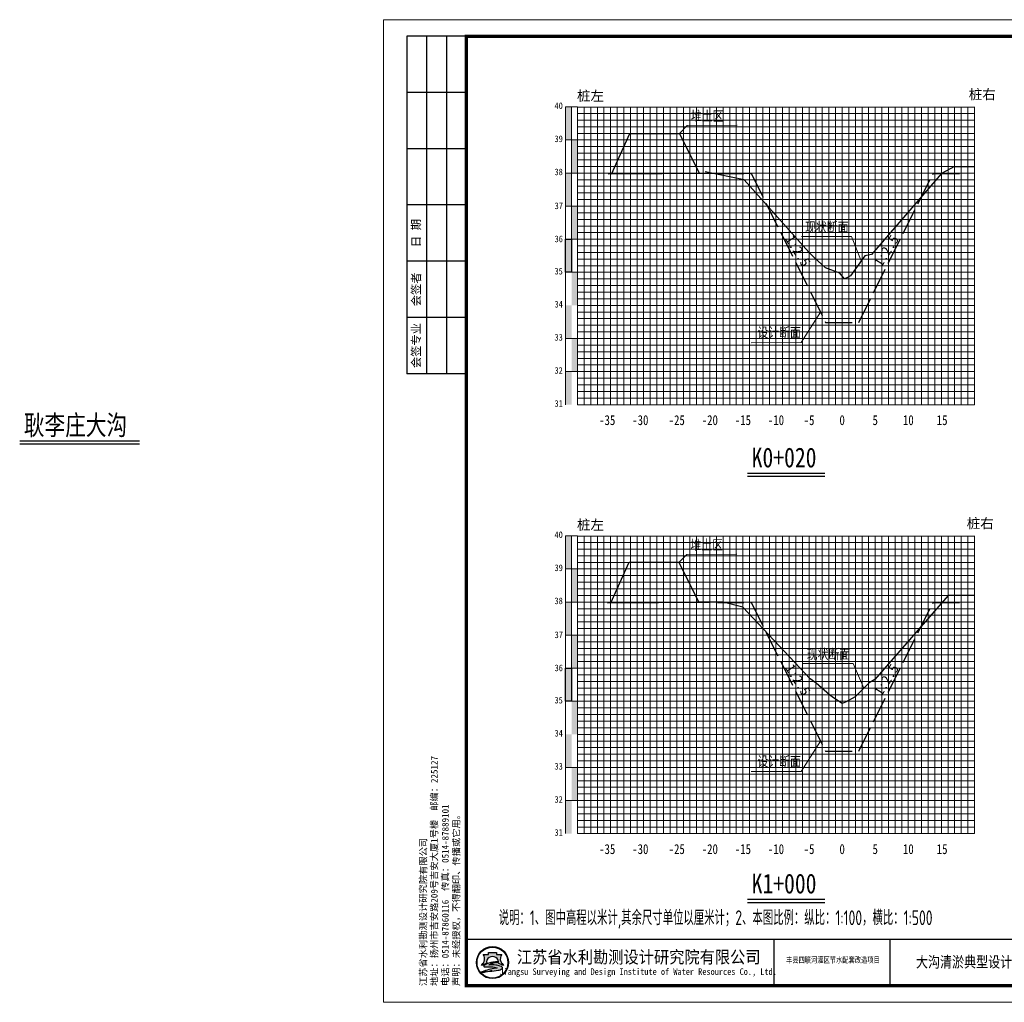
# Model space of a CAD drawing. Header units: millimetres. Extents: x -1851 to 142262423, y -629789 to 22327943.
# Tile 20 of 69: x 17564 to 17862, y 5753 to 6050. Entities that reach past the tile are written whole.
import ezdxf
from ezdxf.enums import TextEntityAlignment as Align

# ---------------------------------------------------------------- set-up
doc = ezdxf.new("R2010")
doc.units = ezdxf.units.MM
doc.linetypes.add('4415', pattern=[5, 4, -1])
for name, color, linetype, lineweight in [('2', 61, 'Continuous', 30), ('3', 8, 'Continuous', 5), ('dmx', 7, 'Continuous', 15), ('文字', 7, 'Continuous', 15)]:
    doc.layers.add(name, color=color, linetype=linetype, lineweight=lineweight)
for name, color, linetype in [('DIMTEX', 7, 'Continuous'), ('断面', 7, 'Continuous'), ('说明文字', 7, 'Continuous')]:
    doc.layers.add(name, color=color, linetype=linetype)
doc.styles.add('-仿宋_GB2312', font='FangSong_GB2312.ttf')
doc.styles.add('FSDB', font='tssdeng.shx', dxfattribs={"width": 0.7, "bigfont": 'hztxt.shx'})
doc.styles.add('LYJFS', font='times.ttf', dxfattribs={"width": 0.7})
doc.styles.add('STYLE2', font='txt', dxfattribs={"width": 0.8})
doc.styles.add('仿宋', font='FangSong_GB2312.ttf')
doc.styles.add('仿宋体', font='FangSong_GB2312.ttf', dxfattribs={"width": 0.8})
doc.styles.add('宋体', font='txt', dxfattribs={"height": 3.5})
doc.styles.add('等线体', font='simhei.ttf')

# ---------------------------------------------------------------- blocks, each defined once
blk = doc.blocks.new('tk')
h = blk.add_hatch(color=152)
h.dxf.hatch_style = 1
h.paths.add_polyline_path([(6876.364125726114, 854.2295714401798, 1), (6866.686434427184, 854.2295714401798, 1)])
h.paths.add_polyline_path([(6876.201261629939, 854.2295714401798, 1), (6866.84929852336, 854.2295714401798, 1)], flags=16)
h = blk.add_hatch(color=152)
h.dxf.hatch_style = 1
edge = h.paths.add_edge_path()
edge.add_arc((6873.407199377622, 851.8047045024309), 1.461698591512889, 43.31770961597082, 70.37003522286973)
edge.add_arc((6872.0275850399, 847.9366998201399), 5.568375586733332, 70.37003522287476, 84.52854590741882)
edge.add_arc((6871.440752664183, 841.8102204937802), 11.72289597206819, 84.5285459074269, 95.17746754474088)
edge.add_arc((6871.582339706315, 852.1014277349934), 1.831337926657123, 111.7965680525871, 130.9174013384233, ccw=False)
edge.add_arc((6873.47809212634, 847.3608850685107), 6.936886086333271, 98.84274785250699, 111.79656805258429, ccw=False)
edge.add_arc((6874.544451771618, 840.506451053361), 13.873772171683, 95.21036804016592, 98.84274785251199, ccw=False)
edge.add_ellipse((6871.525280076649, 854.5219636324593), major_axis=(-1.773815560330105, 0), ratio=0.8776980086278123, start_angle=172.6538623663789, end_angle=176.9129867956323)
edge.add_arc((6873.117644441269, 844.1909795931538), 10.24870363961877, 88.99992913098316, 98.52267106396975)
edge.add_arc((6872.724314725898, 846.8157053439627), 7.594670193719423, 98.5226710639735, 116.8491039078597)
edge.add_arc((6869.849912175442, 852.4939579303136), 1.230336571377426, 116.8491039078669, 139.2900683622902)
edge.add_arc((6869.065436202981, 853.1689503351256), 0.1954369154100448, 139.2900683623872, 263.050638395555)
edge.add_arc((6869.248585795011, 854.6715617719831), 1.70916902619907, 263.0506383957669, 272.136251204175)
edge.add_arc((6870.416233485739, 823.3689317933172), 29.61523112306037, 88.46268833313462, 92.13625120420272, ccw=False)
edge.add_arc((6871.07395213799, 847.876297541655), 5.099041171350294, 68.07113774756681, 88.46268833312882, ccw=False)
edge.add_arc((6875.183614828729, 831.3122526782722), 21.4080615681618, 95.91294384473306, 98.79521578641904)
edge.add_arc((6873.816328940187, 840.1492628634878), 12.46590188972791, 98.79521578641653, 117.8496747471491)
edge.add_arc((6932.315236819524, 613.7362839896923), 245.9934265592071, 104.7703900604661, 105.15790668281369, ccw=False)
edge.add_line((6869.600177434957, 851.6009245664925), (6868.796656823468, 851.2750728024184))
edge.add_arc((6890.157828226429, 754.105500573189), 99.48982566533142, 100.90627282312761, 102.39834375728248, ccw=False)
edge.add_line((6871.334059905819, 851.7983414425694), (6870.72346251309, 851.6097564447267))
edge.add_arc((6868.414090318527, 880.2016823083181), 28.68503833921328, 274.6177604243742, 279.6944367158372)
edge.add_arc((6872.474319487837, 856.4344682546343), 4.573507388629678, 279.694436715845, 287.6119267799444)
edge.add_arc((6873.358587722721, 853.648913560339), 1.650966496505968, 287.6119267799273, 311.5140981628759)
edge.add_arc((6874.270477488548, 852.6187205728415), 0.2751610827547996, 311.5140981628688, 403.3177096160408)
edge = h.paths.add_edge_path()
edge.add_arc((6875.946394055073, 855.3665725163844), 2.066422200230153, 138.9741968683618, 204.1180883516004, ccw=False)
edge.add_line((6874.387456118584, 856.7229696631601), (6872.690352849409, 856.7229696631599))
edge.add_line((6872.69035284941, 856.7229696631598), (6872.69035284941, 857.3096342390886))
edge.add_line((6872.69035284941, 857.3096342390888), (6870.360207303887, 857.3096342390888))
edge.add_line((6870.360207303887, 857.3096342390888), (6870.360207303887, 856.7229696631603))
edge.add_line((6870.360207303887, 856.7229696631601), (6868.663104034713, 856.7229696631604))
edge.add_arc((6867.104166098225, 855.3665725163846), 2.066422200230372, -24.118088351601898, 41.0258031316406, ccw=False)
edge.add_arc((6865.567634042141, 856.05447875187), 3.749914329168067, 314.34412131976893, 335.8819116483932, ccw=False)
edge.add_arc((6867.522236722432, 856.4070458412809), 3.106664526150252, 282.3877277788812, 290.1465811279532)
edge.add_arc((6864.457993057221, 864.7594382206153), 12.00340818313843, 290.1465811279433, 296.6495194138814)
edge.add_ellipse((6871.525280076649, 854.5219636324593), major_axis=(-1.773815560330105, 0), ratio=0.8776980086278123, start_angle=176.9129867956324, end_angle=378.37473811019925, ccw=False)
edge.add_ellipse((6871.525280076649, 854.5219636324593), major_axis=(-1.773815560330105, 0), ratio=0.8776980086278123, start_angle=172.653862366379, end_angle=176.9129867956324, ccw=False)
edge.add_ellipse((6871.525280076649, 854.5219636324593), major_axis=(-1.773815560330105, 0), ratio=0.8776980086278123, start_angle=161.6252618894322, end_angle=172.653862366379, ccw=False)
edge.add_arc((6878.592567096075, 864.759438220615), 12.00340818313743, 243.3504805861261, 249.853418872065)
edge.add_arc((6875.528323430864, 856.4070458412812), 3.106664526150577, 249.8534188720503, 257.61227222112)
edge.add_arc((6877.482926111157, 856.05447875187), 3.74991432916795, 204.1180883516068, 225.6558786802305, ccw=False)
at = {"lineweight": 0}
for p, q in [((6838.597780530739, 842.2295714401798), (6838.597780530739, 1139.229571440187)), ((6838.597780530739, 1139.229571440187), (7258.597780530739, 1139.229571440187)), ((7258.597780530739, 1139.229571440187), (7258.597780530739, 842.2295714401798)), ((7253.597780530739, 854.2295714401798), (7046.597780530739, 854.2295714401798)), ((7258.597780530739, 842.2295714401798), (6838.597780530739, 842.2295714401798))]:
    blk.add_line(p, q, dxfattribs=at)
for p, q in [((6863.597780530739, 1134.229571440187), (6845.597780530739, 1134.229571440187)), ((6845.597780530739, 1134.229571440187), (6845.597780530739, 1032.229571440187)), ((6851.597780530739, 1134.229571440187), (6851.597780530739, 1032.229571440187)), ((6857.597780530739, 1134.229571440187), (6857.597780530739, 1032.229571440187)), ((6863.597780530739, 1117.229571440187), (6845.597780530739, 1117.229571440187)), ((6863.597780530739, 1100.229571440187), (6845.597780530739, 1100.229571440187)), ((6863.597780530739, 1083.229571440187), (6845.597780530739, 1083.229571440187)), ((6863.597780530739, 1066.229571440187), (6845.597780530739, 1066.229571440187)), ((6863.597780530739, 1049.229571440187), (6845.597780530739, 1049.229571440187)), ((6863.597780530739, 1032.229571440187), (6845.597780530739, 1032.229571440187)), ((6956.597780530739, 861.2295714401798), (6956.597780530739, 847.2295714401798)), ((6991.597780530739, 861.2295714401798), (6991.597780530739, 847.2295714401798)), ((7046.597780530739, 861.2295714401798), (7046.597780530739, 847.2295714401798)), ((7072.597780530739, 861.2295714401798), (7072.597780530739, 847.2295714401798)), ((7091.597780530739, 861.2295714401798), (7091.597780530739, 847.2295714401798)), ((7110.597780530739, 861.2295714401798), (7110.597780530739, 847.2295714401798)), ((7129.597780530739, 861.2295714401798), (7129.597780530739, 847.2295714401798)), ((7148.597780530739, 861.2295714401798), (7148.597780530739, 847.2295714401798)), ((7167.597780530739, 861.2295714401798), (7167.597780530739, 847.2295714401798)), ((7186.597780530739, 861.2295714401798), (7186.597780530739, 847.2295714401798)), ((7204.597780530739, 861.2295714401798), (7204.597780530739, 847.2295714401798)), ((7221.597780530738, 854.2295714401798), (7221.597780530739, 847.2295714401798))]:
    blk.add_line(p, q)
at = {"lineweight": 0, "const_width": 1}
blk.add_lwpolyline([(6863.597780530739, 1134.229571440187), (7253.597780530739, 1134.229571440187), (7253.597780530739, 847.2295714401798), (6863.597780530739, 847.2295714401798)], close=True, dxfattribs=at)
at = {"lineweight": 0, "const_width": 0.4}
blk.add_lwpolyline([(7253.597780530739, 861.2295714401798), (6863.597780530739, 861.2295714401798)], dxfattribs=at)
at = {"color": 152}
for points in [[(6869.8419023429, 854.0311891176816, -0.02838203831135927), (6868.592243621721, 853.4904639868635, -0.03386732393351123), (6868.188697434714, 853.3727099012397, 0.09425397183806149), (6868.990200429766, 854.5221939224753, 0.2921547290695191), (6868.663104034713, 856.7229696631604), (6870.360207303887, 856.7229696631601), (6870.360207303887, 857.3096342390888), (6872.69035284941, 857.3096342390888), (6872.69035284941, 856.7229696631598), (6874.387456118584, 856.7229696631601, 0.29215472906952), (6874.06035972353, 854.5221939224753, 0.09425397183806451), (6874.861862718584, 853.3727099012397, -0.03386732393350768), (6874.458316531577, 853.4904639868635, -0.02838203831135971), (6873.208657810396, 854.0311891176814)], [(6873.296521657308, 854.4381220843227, 0.04157472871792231), (6871.598778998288, 854.3265098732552, 0.08013502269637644), (6869.294240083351, 853.5916630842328, 0.09823132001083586), (6868.917290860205, 853.2964201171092, 0.599439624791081), (6869.041789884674, 852.9749492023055, 0.03966424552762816), (6869.312296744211, 852.9635806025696, -0.01603031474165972), (6871.210748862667, 852.9735033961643, -0.08921046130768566), (6872.978215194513, 852.6064141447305, 0.01257694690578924), (6871.910251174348, 852.4685801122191, 0.08333285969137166), (6867.992840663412, 851.171317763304, -0.001690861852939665), (6869.600177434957, 851.6009245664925), (6868.796656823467, 851.275072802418, -0.006510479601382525), (6871.334059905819, 851.7983414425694), (6870.72346251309, 851.6097564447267, 0.02215480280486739), (6873.244469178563, 851.9262713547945, 0.03456031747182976), (6873.858117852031, 852.0753316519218, 0.1046726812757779), (6874.452855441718, 852.4126819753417, 0.4234638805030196), (6874.470673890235, 852.8074929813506, 0.1185893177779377), (6873.898248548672, 853.1814519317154, 0.06185687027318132), (6872.558528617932, 853.479704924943, 0.04649815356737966), (6870.382867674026, 853.4852866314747, -0.08362449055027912), (6870.902341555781, 853.8018397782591, -0.05658197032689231), (6872.411732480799, 854.2153190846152, -0.01585057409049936), (6873.284535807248, 854.3228965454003)]]:
    blk.add_lwpolyline(points, format="xyb", dxfattribs=at)
for radius in [4.838845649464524, 4.675981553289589]:
    blk.add_circle((6871.525280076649, 854.2295714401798), radius, dxfattribs=at)
blk.add_arc((6873.478092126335, 847.3608850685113), 6.936886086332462, 98.84274785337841, 111.7965680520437, dxfattribs=at)
for start_param, end_param in [(2.820892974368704, 6.603884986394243), (3.013378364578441, 3.087714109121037)]:
    blk.add_ellipse((6871.525280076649, 854.5219636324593), major_axis=(-1.773815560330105, 0), ratio=0.8776980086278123, start_param=start_param, end_param=end_param, dxfattribs=at)
at = {"style": '宋体'}
for s, height, width, p in [('江苏省水利勘测设计研究院有限公司', 3.75, 0.9, (6915.725099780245, 855.9804173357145)), ('丰县四联河灌区节水配套改造项目', 1.8, 0.75, (6974.43168055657, 855.1042281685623)), ('Jiangsu Surveying and Design Institute of Water Resources Co., Ltd.', 2, 0.8, (6915.552971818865, 851.2429752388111))]:
    blk.add_text(s, height=height, dxfattribs=dict(at, width=width)).set_placement(p, align=Align.MIDDLE)
at = {"style": 'LYJFS'}
for s, p in [('（阶段）', (7055.431710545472, 857.7295714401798)), ('（专业）', (7055.431710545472, 850.7295714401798))]:
    blk.add_text(s, height=2.5, dxfattribs=at).set_placement(p, align=Align.MIDDLE_CENTER)
at = {"style": '仿宋'}
blk.add_text('2018.01', height=2.5, dxfattribs=at).set_placement((7195.597780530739, 850.7295714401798), align=Align.MIDDLE)
at = {"rotation": 90}
for s, insert, char_height, attachment_point, style in [('日 期', (6848.597780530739, 1074.729571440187), 2.5, 5, '宋体'), ('会签者', (6848.597780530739, 1057.729571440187), 2.5, 5, '宋体'), ('会签专业', (6848.597780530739, 1040.729571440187), 2.5, 5, '宋体'), ('江苏省水利勘测设计研究院有限公司\\P地址：扬州市吉安路209号吉安大厦1号楼  邮编：225127\\P电话：0514-87860116  传真：0514-87889101\\P声明：未经授权，不得翻印、传播或它用。', (6861.892912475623, 847.1478961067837), 2, 7, '仿宋')]:
    blk.add_mtext(s, dxfattribs=dict(at, insert=insert, char_height=char_height, attachment_point=attachment_point, style=style))
at = {"char_height": 2.5, "attachment_point": 5, "style": '宋体'}
for s, insert in [('设计', (7065.999934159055, 857.7295714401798)), ('批 准', (7082.097780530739, 857.7295714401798)), ('核 定', (7101.035280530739, 857.701793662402)), ('审 查', (7120.028336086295, 857.702857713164)), ('校 核', (7139.063058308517, 857.7728530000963)), ('设 计', (7158.070002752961, 857.8229020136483)), ('制 图', (7177.014447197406, 857.7074956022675)), ('日 期', (7195.597780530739, 857.7295714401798)), ('甲级设计证书编号A132012666', (7229.097780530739, 857.7295714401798)), ('部分', (7065.999934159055, 850.7295714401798)), ('图 号', (7213.097780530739, 850.7295714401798))]:
    blk.add_mtext(s, dxfattribs=dict(at, insert=insert))

msp = doc.modelspace()

# ---------------------------------------------------------------- hatches: boundary and pattern name
at = {"linetype": 'Continuous'}
for points in [[(17729.43955486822, 6023.754697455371), (17731.23955486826, 6023.754697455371), (17731.23955486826, 6013.754697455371), (17729.43955486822, 6013.754697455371)], [(17731.23955486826, 6013.754697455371), (17733.03955486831, 6013.754697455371), (17733.03955486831, 6003.754697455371), (17731.23955486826, 6003.754697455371)], [(17729.43955486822, 6003.754697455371), (17731.23955486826, 6003.754697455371), (17731.23955486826, 5993.754697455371), (17729.43955486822, 5993.754697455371)], [(17731.23955486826, 5993.754697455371), (17733.03955486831, 5993.754697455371), (17733.03955486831, 5983.754697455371), (17731.23955486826, 5983.754697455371)], [(17729.43955486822, 5983.754697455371), (17731.23955486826, 5983.754697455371), (17731.23955486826, 5973.754697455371), (17729.43955486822, 5973.754697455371)], [(17731.23955486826, 5973.754697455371), (17733.03955486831, 5973.754697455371), (17733.03955486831, 5963.754697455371), (17731.23955486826, 5963.754697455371)], [(17729.43955486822, 5963.754697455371), (17731.23955486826, 5963.754697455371), (17731.23955486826, 5953.754697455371), (17729.43955486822, 5953.754697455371)], [(17731.24591562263, 5953.779422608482), (17733.04591562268, 5953.779422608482), (17733.04591562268, 5943.779422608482), (17731.24591562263, 5943.779422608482)], [(17729.43955486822, 5943.750633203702), (17731.23955486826, 5943.750633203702), (17731.23955486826, 5933.750633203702), (17729.43955486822, 5933.750633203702)], [(17729.43955486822, 5894.094116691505), (17731.23955486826, 5894.094116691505), (17731.23955486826, 5884.094116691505), (17729.43955486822, 5884.094116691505)], [(17731.23955486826, 5884.094116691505), (17733.03955486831, 5884.094116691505), (17733.03955486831, 5874.094116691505), (17731.23955486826, 5874.094116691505)], [(17729.43955486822, 5874.094116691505), (17731.23955486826, 5874.094116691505), (17731.23955486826, 5864.094116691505), (17729.43955486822, 5864.094116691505)], [(17731.23955486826, 5864.094116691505), (17733.03955486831, 5864.094116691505), (17733.03955486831, 5854.094116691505), (17731.23955486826, 5854.094116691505)], [(17729.43955486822, 5854.094116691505), (17731.23955486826, 5854.094116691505), (17731.23955486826, 5844.094116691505), (17729.43955486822, 5844.094116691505)], [(17731.23955486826, 5844.094116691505), (17733.03955486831, 5844.094116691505), (17733.03955486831, 5834.094116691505), (17731.23955486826, 5834.094116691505)], [(17729.43955486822, 5834.094116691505), (17731.23955486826, 5834.094116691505), (17731.23955486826, 5824.094116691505), (17729.43955486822, 5824.094116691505)], [(17731.24591562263, 5824.118841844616), (17733.04591562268, 5824.118841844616), (17733.04591562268, 5814.118841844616), (17731.24591562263, 5814.118841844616)], [(17729.43955486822, 5814.090052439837), (17731.23955486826, 5814.090052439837), (17731.23955486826, 5804.090052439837), (17729.43955486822, 5804.090052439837)]]:
    msp.add_hatch(color=7, dxfattribs=at).paths.add_polyline_path(points)

# ---------------------------------------------------------------- linework, layer by layer
at = {"linetype": 'Continuous', "lineweight": 20}
for p, q in [((17763.82467947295, 6015.754697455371), (17766.18813106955, 6018.170899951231)), ((17781.33952075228, 6018.197212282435), (17766.18813106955, 6018.170899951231)), ((17763.68466366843, 5886.094116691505), (17766.04811526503, 5888.510319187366)), ((17781.19950494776, 5888.536631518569), (17766.04811526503, 5888.510319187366))]:
    msp.add_line(p, q, dxfattribs=at)
at = {"color": 1, "linetype": '4415', "lineweight": 30, "ltscale": 2}
for points in [[(17775.34697065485, 6003.63882420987), (17785.53955486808, 6003.63882420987), (17808.03955486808, 5958.63882420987), (17818.03955486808, 5958.63882420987), (17837.087731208, 5996.735176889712)], [(17775.34697065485, 6003.63882420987), (17785.53955486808, 6003.63882420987), (17808.03955486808, 5958.63882420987), (17818.03955486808, 5958.63882420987), (17840.53955486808, 6003.638824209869), (17850.53955486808, 6003.638824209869)], [(17775.34697065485, 5873.978243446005), (17785.53955486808, 5873.978243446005), (17808.03955486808, 5828.978243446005), (17818.03955486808, 5828.978243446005), (17840.53955486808, 5873.978243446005), (17850.53955486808, 5873.978243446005)]]:
    msp.add_lwpolyline(points, dxfattribs=at)
at = {"linetype": 'Continuous', "flags": 128}
for points in [[(17729.43955486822, 5983.754697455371), (17731.23955486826, 5983.754697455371), (17731.23955486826, 5973.754697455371), (17729.43955486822, 5973.754697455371)], [(17729.43955486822, 5854.094116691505), (17731.23955486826, 5854.094116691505), (17731.23955486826, 5844.094116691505), (17729.43955486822, 5844.094116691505)]]:
    msp.add_lwpolyline(points, close=True, dxfattribs=at)
at = {"linetype": 'Continuous', "lineweight": 20, "flags": 128}
for points in [[(17818.82648443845, 5977.257677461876), (17815.88255371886, 5984.575838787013), (17800.73116403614, 5984.549526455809)], [(17806.48161824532, 5961.754697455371), (17800.64077052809, 5952.519547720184), (17785.48938084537, 5952.493235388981)], [(17819.54376485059, 5848.094116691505), (17816.37226718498, 5855.503619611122), (17801.22087750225, 5855.477307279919)], [(17806.48161824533, 5832.094116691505), (17800.64077052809, 5822.858966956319), (17785.48938084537, 5822.832654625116)]]:
    msp.add_lwpolyline(points, dxfattribs=at)
at = {"layer": '2', "color": 7, "lineweight": 15}
for points in [[(17733.03955486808, 6023.688596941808), (17853.03955486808, 6023.688596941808)], [(17743.03955486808, 6023.754697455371), (17743.03955486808, 5933.754697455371)], [(17753.03955486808, 6023.754697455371), (17753.03955486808, 5933.754697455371)], [(17763.03955486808, 6023.754697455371), (17763.03955486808, 5933.754697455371)], [(17773.03955486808, 6023.754697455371), (17773.03955486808, 5933.754697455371)], [(17783.03955486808, 6023.754697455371), (17783.03955486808, 5933.754697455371)], [(17793.03955486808, 6023.754697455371), (17793.03955486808, 5933.754697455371)], [(17803.03955486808, 6023.754697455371), (17803.03955486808, 5933.754697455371)], [(17823.03955486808, 6023.754697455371), (17823.03955486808, 5933.754697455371)], [(17833.03955486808, 6023.754697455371), (17833.03955486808, 5933.754697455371)], [(17843.03955486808, 6023.754697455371), (17843.03955486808, 5933.754697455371)], [(17853.03955486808, 6023.754697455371), (17853.03955486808, 5933.754697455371)], [(17733.03955486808, 6013.754697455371), (17853.03955486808, 6013.754697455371)], [(17733.03955486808, 6003.754697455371), (17853.03955486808, 6003.754697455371)], [(17733.03955486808, 5993.754697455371), (17853.03955486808, 5993.754697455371)], [(17733.03955486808, 5983.754697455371), (17853.03955486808, 5983.754697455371)], [(17733.03955486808, 5963.754697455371), (17853.03955486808, 5963.754697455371)], [(17733.03955486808, 5933.754697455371), (17853.03955486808, 5933.754697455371)], [(17733.03955486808, 5894.028016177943), (17853.03955486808, 5894.028016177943)], [(17743.03955486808, 5894.094116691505), (17743.03955486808, 5804.094116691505)], [(17753.03955486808, 5894.094116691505), (17753.03955486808, 5804.094116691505)], [(17763.03955486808, 5894.094116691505), (17763.03955486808, 5804.094116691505)], [(17773.03955486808, 5894.094116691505), (17773.03955486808, 5804.094116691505)], [(17783.03955486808, 5894.094116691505), (17783.03955486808, 5804.094116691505)], [(17793.03955486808, 5894.094116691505), (17793.03955486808, 5804.094116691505)], [(17803.03955486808, 5894.094116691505), (17803.03955486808, 5804.094116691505)], [(17823.03955486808, 5894.094116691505), (17823.03955486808, 5804.094116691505)], [(17833.03955486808, 5894.094116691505), (17833.03955486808, 5804.094116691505)], [(17843.03955486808, 5894.094116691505), (17843.03955486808, 5804.094116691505)], [(17853.03955486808, 5894.094116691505), (17853.03955486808, 5804.094116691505)], [(17733.03955486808, 5884.094116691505), (17853.03955486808, 5884.094116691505)], [(17733.03955486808, 5874.094116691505), (17853.03955486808, 5874.094116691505)], [(17733.03955486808, 5864.094116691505), (17853.03955486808, 5864.094116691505)], [(17733.03955486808, 5854.094116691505), (17853.03955486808, 5854.094116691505)], [(17733.03955486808, 5834.094116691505), (17853.03955486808, 5834.094116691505)], [(17733.03955486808, 5804.094116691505), (17853.03955486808, 5804.094116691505)]]:
    msp.add_lwpolyline(points, dxfattribs=at)
at = {"layer": '2', "color": 3, "lineweight": 15}
for points in [[(17813.03955486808, 6023.754697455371), (17813.03955486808, 5933.754697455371)], [(17813.03955486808, 5894.094116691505), (17813.03955486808, 5804.094116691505)]]:
    msp.add_lwpolyline(points, dxfattribs=at)
at = {"layer": '2', "color": 7, "lineweight": 15, "flags": 128}
for points in [[(17733.03955486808, 5973.754697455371), (17853.03955486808, 5973.754697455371)], [(17733.03955486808, 5844.094116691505), (17853.03955486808, 5844.094116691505)]]:
    msp.add_lwpolyline(points, dxfattribs=at)
at = {"layer": '2', "color": 0, "lineweight": 15}
for points in [[(17733.03955486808, 5953.754697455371), (17853.03955486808, 5953.754697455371)], [(17733.03955486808, 5943.754697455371), (17853.03955486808, 5943.754697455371)], [(17733.03955486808, 5824.094116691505), (17853.03955486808, 5824.094116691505)], [(17733.03955486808, 5814.094116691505), (17853.03955486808, 5814.094116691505)]]:
    msp.add_lwpolyline(points, dxfattribs=at)
at = {"layer": '3', "lineweight": 5}
for points in [[(17735.03955486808, 6023.754697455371), (17735.03955486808, 5933.754697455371)], [(17737.03955486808, 6023.754697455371), (17737.03955486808, 5933.754697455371)], [(17739.03955486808, 6023.754697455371), (17739.03955486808, 5933.754697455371)], [(17741.03955486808, 6023.754697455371), (17741.03955486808, 5933.754697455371)], [(17745.03955486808, 6023.754697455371), (17745.03955486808, 5933.754697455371)], [(17747.03955486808, 6023.754697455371), (17747.03955486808, 5933.754697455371)], [(17749.03955486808, 6023.754697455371), (17749.03955486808, 5933.754697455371)], [(17751.03955486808, 6023.754697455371), (17751.03955486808, 5933.754697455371)], [(17755.03955486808, 6023.754697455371), (17755.03955486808, 5933.754697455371)], [(17757.03955486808, 6023.754697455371), (17757.03955486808, 5933.754697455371)], [(17759.03955486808, 6023.754697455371), (17759.03955486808, 5933.754697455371)], [(17761.03955486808, 6023.754697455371), (17761.03955486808, 5933.754697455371)], [(17765.03955486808, 6023.754697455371), (17765.03955486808, 5933.754697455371)], [(17767.03955486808, 6023.754697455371), (17767.03955486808, 5933.754697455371)], [(17769.03955486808, 6023.754697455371), (17769.03955486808, 5933.754697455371)], [(17771.03955486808, 6023.754697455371), (17771.03955486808, 5933.754697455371)], [(17775.03955486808, 6023.754697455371), (17775.03955486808, 5933.754697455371)], [(17777.03955486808, 6023.754697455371), (17777.03955486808, 5933.754697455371)], [(17779.03955486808, 6023.754697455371), (17779.03955486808, 5933.754697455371)], [(17781.03955486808, 6023.754697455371), (17781.03955486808, 5933.754697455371)], [(17785.03955486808, 6023.754697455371), (17785.03955486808, 5933.754697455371)], [(17787.03955486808, 6023.754697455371), (17787.03955486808, 5933.754697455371)], [(17789.03955486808, 6023.754697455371), (17789.03955486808, 5933.754697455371)], [(17791.03955486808, 6023.754697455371), (17791.03955486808, 5933.754697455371)], [(17795.03955486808, 6023.754697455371), (17795.03955486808, 5933.754697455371)], [(17797.03955486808, 6023.754697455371), (17797.03955486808, 5933.754697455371)], [(17799.03955486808, 6023.754697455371), (17799.03955486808, 5933.754697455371)], [(17801.03955486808, 6023.754697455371), (17801.03955486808, 5933.754697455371)], [(17805.03955486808, 6023.754697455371), (17805.03955486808, 5933.754697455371)], [(17807.03955486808, 6023.754697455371), (17807.03955486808, 5933.754697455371)], [(17809.03955486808, 6023.754697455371), (17809.03955486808, 5933.754697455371)], [(17811.03955486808, 6023.754697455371), (17811.03955486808, 5933.754697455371)], [(17815.03955486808, 6023.754697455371), (17815.03955486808, 5933.754697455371)], [(17817.03955486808, 6023.754697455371), (17817.03955486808, 5933.754697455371)], [(17819.03955486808, 6023.754697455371), (17819.03955486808, 5933.754697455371)], [(17821.03955486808, 6023.754697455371), (17821.03955486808, 5933.754697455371)], [(17825.03955486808, 6023.754697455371), (17825.03955486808, 5933.754697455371)], [(17827.03955486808, 6023.754697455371), (17827.03955486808, 5933.754697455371)], [(17829.03955486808, 6023.754697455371), (17829.03955486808, 5933.754697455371)], [(17831.03955486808, 6023.754697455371), (17831.03955486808, 5933.754697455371)], [(17835.03955486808, 6023.754697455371), (17835.03955486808, 5933.754697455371)], [(17837.03955486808, 6023.754697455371), (17837.03955486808, 5933.754697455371)], [(17839.03955486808, 6023.754697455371), (17839.03955486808, 5933.754697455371)], [(17841.03955486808, 6023.754697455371), (17841.03955486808, 5933.754697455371)], [(17845.03955486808, 6023.754697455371), (17845.03955486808, 5933.754697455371)], [(17847.03955486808, 6023.754697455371), (17847.03955486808, 5933.754697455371)], [(17849.03955486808, 6023.754697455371), (17849.03955486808, 5933.754697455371)], [(17851.03955486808, 6023.754697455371), (17851.03955486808, 5933.754697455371)], [(17733.03955486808, 6021.754697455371), (17853.03955486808, 6021.754697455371)], [(17733.03955486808, 6019.754697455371), (17853.03955486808, 6019.754697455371)], [(17733.03955486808, 6017.754697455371), (17853.03955486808, 6017.754697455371)], [(17733.03955486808, 6015.754697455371), (17853.03955486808, 6015.754697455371)], [(17733.03955486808, 6011.754697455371), (17853.03955486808, 6011.754697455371)], [(17733.03955486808, 6009.754697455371), (17853.03955486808, 6009.754697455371)], [(17733.03955486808, 6007.754697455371), (17853.03955486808, 6007.754697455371)], [(17733.03955486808, 6005.754697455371), (17853.03955486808, 6005.754697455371)], [(17733.03955486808, 6001.754697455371), (17853.03955486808, 6001.754697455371)], [(17733.03955486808, 5999.754697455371), (17853.03955486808, 5999.754697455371)], [(17733.03955486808, 5997.754697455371), (17853.03955486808, 5997.754697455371)], [(17733.03955486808, 5995.754697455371), (17853.03955486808, 5995.754697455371)], [(17733.03955486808, 5991.754697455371), (17853.03955486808, 5991.754697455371)], [(17733.03955486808, 5989.754697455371), (17853.03955486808, 5989.754697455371)], [(17733.03955486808, 5987.754697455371), (17853.03955486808, 5987.754697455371)], [(17733.03955486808, 5985.754697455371), (17853.03955486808, 5985.754697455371)], [(17733.03955486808, 5981.754697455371), (17853.03955486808, 5981.754697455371)], [(17733.03955486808, 5979.754697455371), (17853.03955486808, 5979.754697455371)], [(17733.03955486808, 5977.754697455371), (17853.03955486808, 5977.754697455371)], [(17733.03955486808, 5975.754697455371), (17853.03955486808, 5975.754697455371)], [(17733.03955486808, 5971.754697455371), (17853.03955486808, 5971.754697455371)], [(17733.03955486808, 5969.754697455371), (17853.03955486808, 5969.754697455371)], [(17733.03955486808, 5967.754697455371), (17853.03955486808, 5967.754697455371)], [(17733.03955486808, 5965.754697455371), (17853.03955486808, 5965.754697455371)], [(17733.03955486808, 5961.754697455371), (17853.03955486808, 5961.754697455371)], [(17733.03955486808, 5959.754697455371), (17853.03955486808, 5959.754697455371)], [(17733.03955486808, 5957.754697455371), (17853.03955486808, 5957.754697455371)], [(17733.03955486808, 5955.754697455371), (17853.03955486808, 5955.754697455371)], [(17733.03955486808, 5951.754697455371), (17853.03955486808, 5951.754697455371)], [(17733.03955486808, 5949.754697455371), (17853.03955486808, 5949.754697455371)], [(17733.03955486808, 5947.754697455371), (17853.03955486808, 5947.754697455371)], [(17733.03955486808, 5945.754697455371), (17853.03955486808, 5945.754697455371)], [(17733.03955486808, 5941.754697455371), (17853.03955486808, 5941.754697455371)], [(17733.03955486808, 5939.754697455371), (17853.03955486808, 5939.754697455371)], [(17733.03955486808, 5937.754697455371), (17853.03955486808, 5937.754697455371)], [(17733.03955486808, 5935.754697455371), (17853.03955486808, 5935.754697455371)], [(17735.03955486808, 5894.094116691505), (17735.03955486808, 5804.094116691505)], [(17737.03955486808, 5894.094116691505), (17737.03955486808, 5804.094116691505)], [(17739.03955486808, 5894.094116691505), (17739.03955486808, 5804.094116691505)], [(17741.03955486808, 5894.094116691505), (17741.03955486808, 5804.094116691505)], [(17745.03955486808, 5894.094116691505), (17745.03955486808, 5804.094116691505)], [(17747.03955486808, 5894.094116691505), (17747.03955486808, 5804.094116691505)], [(17749.03955486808, 5894.094116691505), (17749.03955486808, 5804.094116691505)], [(17751.03955486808, 5894.094116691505), (17751.03955486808, 5804.094116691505)], [(17755.03955486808, 5894.094116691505), (17755.03955486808, 5804.094116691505)], [(17757.03955486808, 5894.094116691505), (17757.03955486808, 5804.094116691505)], [(17759.03955486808, 5894.094116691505), (17759.03955486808, 5804.094116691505)], [(17761.03955486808, 5894.094116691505), (17761.03955486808, 5804.094116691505)], [(17765.03955486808, 5894.094116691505), (17765.03955486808, 5804.094116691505)], [(17767.03955486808, 5894.094116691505), (17767.03955486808, 5804.094116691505)], [(17769.03955486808, 5894.094116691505), (17769.03955486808, 5804.094116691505)], [(17771.03955486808, 5894.094116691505), (17771.03955486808, 5804.094116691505)], [(17775.03955486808, 5894.094116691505), (17775.03955486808, 5804.094116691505)], [(17777.03955486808, 5894.094116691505), (17777.03955486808, 5804.094116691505)], [(17779.03955486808, 5894.094116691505), (17779.03955486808, 5804.094116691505)], [(17781.03955486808, 5894.094116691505), (17781.03955486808, 5804.094116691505)], [(17785.03955486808, 5894.094116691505), (17785.03955486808, 5804.094116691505)], [(17787.03955486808, 5894.094116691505), (17787.03955486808, 5804.094116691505)], [(17789.03955486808, 5894.094116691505), (17789.03955486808, 5804.094116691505)], [(17791.03955486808, 5894.094116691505), (17791.03955486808, 5804.094116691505)], [(17795.03955486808, 5894.094116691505), (17795.03955486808, 5804.094116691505)], [(17797.03955486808, 5894.094116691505), (17797.03955486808, 5804.094116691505)], [(17799.03955486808, 5894.094116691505), (17799.03955486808, 5804.094116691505)], [(17801.03955486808, 5894.094116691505), (17801.03955486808, 5804.094116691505)], [(17805.03955486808, 5894.094116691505), (17805.03955486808, 5804.094116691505)], [(17807.03955486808, 5894.094116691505), (17807.03955486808, 5804.094116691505)], [(17809.03955486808, 5894.094116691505), (17809.03955486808, 5804.094116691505)], [(17811.03955486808, 5894.094116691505), (17811.03955486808, 5804.094116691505)], [(17815.03955486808, 5894.094116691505), (17815.03955486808, 5804.094116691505)], [(17817.03955486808, 5894.094116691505), (17817.03955486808, 5804.094116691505)], [(17819.03955486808, 5894.094116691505), (17819.03955486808, 5804.094116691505)], [(17821.03955486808, 5894.094116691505), (17821.03955486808, 5804.094116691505)], [(17825.03955486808, 5894.094116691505), (17825.03955486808, 5804.094116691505)], [(17827.03955486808, 5894.094116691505), (17827.03955486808, 5804.094116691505)], [(17829.03955486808, 5894.094116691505), (17829.03955486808, 5804.094116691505)], [(17831.03955486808, 5894.094116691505), (17831.03955486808, 5804.094116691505)], [(17835.03955486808, 5894.094116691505), (17835.03955486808, 5804.094116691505)], [(17837.03955486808, 5894.094116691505), (17837.03955486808, 5804.094116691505)], [(17839.03955486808, 5894.094116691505), (17839.03955486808, 5804.094116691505)], [(17841.03955486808, 5894.094116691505), (17841.03955486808, 5804.094116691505)], [(17845.03955486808, 5894.094116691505), (17845.03955486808, 5804.094116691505)], [(17847.03955486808, 5894.094116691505), (17847.03955486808, 5804.094116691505)], [(17849.03955486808, 5894.094116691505), (17849.03955486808, 5804.094116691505)], [(17851.03955486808, 5894.094116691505), (17851.03955486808, 5804.094116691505)], [(17733.03955486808, 5892.094116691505), (17853.03955486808, 5892.094116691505)], [(17733.03955486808, 5890.094116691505), (17853.03955486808, 5890.094116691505)], [(17733.03955486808, 5888.094116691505), (17853.03955486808, 5888.094116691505)], [(17733.03955486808, 5886.094116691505), (17853.03955486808, 5886.094116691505)], [(17733.03955486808, 5882.094116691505), (17853.03955486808, 5882.094116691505)], [(17733.03955486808, 5880.094116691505), (17853.03955486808, 5880.094116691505)], [(17733.03955486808, 5878.094116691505), (17853.03955486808, 5878.094116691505)], [(17733.03955486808, 5876.094116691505), (17853.03955486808, 5876.094116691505)], [(17733.03955486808, 5872.094116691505), (17853.03955486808, 5872.094116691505)], [(17733.03955486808, 5870.094116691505), (17853.03955486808, 5870.094116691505)], [(17733.03955486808, 5868.094116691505), (17853.03955486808, 5868.094116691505)], [(17733.03955486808, 5866.094116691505), (17853.03955486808, 5866.094116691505)], [(17733.03955486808, 5862.094116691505), (17853.03955486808, 5862.094116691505)], [(17733.03955486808, 5860.094116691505), (17853.03955486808, 5860.094116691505)], [(17733.03955486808, 5858.094116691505), (17853.03955486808, 5858.094116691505)], [(17733.03955486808, 5856.094116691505), (17853.03955486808, 5856.094116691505)], [(17733.03955486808, 5852.094116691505), (17853.03955486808, 5852.094116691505)], [(17733.03955486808, 5850.094116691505), (17853.03955486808, 5850.094116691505)], [(17733.03955486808, 5848.094116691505), (17853.03955486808, 5848.094116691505)], [(17733.03955486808, 5846.094116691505), (17853.03955486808, 5846.094116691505)], [(17733.03955486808, 5842.094116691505), (17853.03955486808, 5842.094116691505)], [(17733.03955486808, 5840.094116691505), (17853.03955486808, 5840.094116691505)], [(17733.03955486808, 5838.094116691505), (17853.03955486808, 5838.094116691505)], [(17733.03955486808, 5836.094116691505), (17853.03955486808, 5836.094116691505)], [(17733.03955486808, 5832.094116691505), (17853.03955486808, 5832.094116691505)], [(17733.03955486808, 5830.094116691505), (17853.03955486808, 5830.094116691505)], [(17733.03955486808, 5828.094116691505), (17853.03955486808, 5828.094116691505)], [(17733.03955486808, 5826.094116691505), (17853.03955486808, 5826.094116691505)], [(17733.03955486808, 5822.094116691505), (17853.03955486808, 5822.094116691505)], [(17733.03955486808, 5820.094116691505), (17853.03955486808, 5820.094116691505)], [(17733.03955486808, 5818.094116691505), (17853.03955486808, 5818.094116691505)], [(17733.03955486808, 5816.094116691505), (17853.03955486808, 5816.094116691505)], [(17733.03955486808, 5812.094116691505), (17853.03955486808, 5812.094116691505)], [(17733.03955486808, 5810.094116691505), (17853.03955486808, 5810.094116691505)], [(17733.03955486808, 5808.094116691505), (17853.03955486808, 5808.094116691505)], [(17733.03955486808, 5806.094116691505), (17853.03955486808, 5806.094116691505)]]:
    msp.add_lwpolyline(points, dxfattribs=at)
at = {"layer": '3', "color": 0, "lineweight": 5}
for points in [[(17729.43955486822, 5953.754697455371), (17853.03955486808, 5953.754697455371)], [(17729.43955486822, 5943.754697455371), (17853.03955486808, 5943.754697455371)], [(17729.43955486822, 5824.094116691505), (17853.03955486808, 5824.094116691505)], [(17729.43955486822, 5814.094116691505), (17853.03955486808, 5814.094116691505)]]:
    msp.add_lwpolyline(points, dxfattribs=at)
at = {"layer": 'DIMTEX', "color": 1, "linetype": 'Continuous'}
for p, q in [((17564.45967232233, 5922.858337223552), (17600.68848979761, 5922.858337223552)), ((17784.44028288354, 5913.062367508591), (17807.76487636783, 5913.062367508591)), ((17784.44028288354, 5784.282606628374), (17807.76487636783, 5784.282606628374))]:
    msp.add_line(p, q, dxfattribs=at)
at = {"layer": 'DIMTEX', "linetype": 'Continuous'}
for p, q in [((17564.43918053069, 5921.895942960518), (17600.68848979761, 5921.895942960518)), ((17784.4197910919, 5912.099973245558), (17807.76487636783, 5912.099973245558)), ((17784.4197910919, 5783.320212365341), (17807.76487636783, 5783.320212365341))]:
    msp.add_line(p, q, dxfattribs=at)
at = {"layer": 'dmx', "linetype": 'Continuous', "lineweight": 30}
msp.add_line((17847.03955486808, 6005.754697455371), (17853.03955486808, 6005.754697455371), dxfattribs=at)
at = {"layer": 'dmx', "linetype": 'Continuous', "lineweight": 30, "flags": 128}
for points in [[(17743.34161754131, 6003.468581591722), (17748.82467947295, 6015.754697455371), (17763.82467947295, 6015.754697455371), (17769.82467947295, 6003.708609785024)], [(17742.36292676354, 6003.554697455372), (17775.03955486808, 6003.754697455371)], [(17783.38866494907, 6001.754697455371), (17771.61066621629, 6004.15469745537)], [(17843.03955486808, 6003.638824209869), (17821.88198341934, 5979.141881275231), (17819.90997721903, 5978.74748003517), (17815.53895160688, 5972.737319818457), (17814.4633318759, 5972.063042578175), (17813.75153947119, 5971.757490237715), (17812.30003171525, 5973.545884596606), (17808.03184041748, 5975.146456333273), (17804.5562865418, 5978.187565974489), (17802.93781932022, 5979.822113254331), (17783.38866494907, 6001.754697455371)], [(17847.03955486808, 6005.754697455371), (17843.03955486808, 6003.638824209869)], [(17743.15409820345, 5873.903372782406), (17748.63716013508, 5886.189488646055), (17763.63716013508, 5886.189488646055), (17769.63716013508, 5874.143400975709)], [(17845.03955486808, 5876.094116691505), (17822.95103659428, 5850.646502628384), (17821.18454081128, 5849.674929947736), (17816.94715834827, 5845.397003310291), (17814.01504818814, 5843.870334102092), (17813.03522005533, 5843.445295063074), (17810.41492167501, 5845.096512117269), (17809.16897420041, 5846.064064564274), (17805.14874314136, 5849.581766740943), (17803.41340308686, 5850.883271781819), (17783.03955486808, 5872.541994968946)], [(17853.03955486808, 5876.094116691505), (17845.03955486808, 5876.094116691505), (17845.03955486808, 5876.094116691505)], [(17742.13284472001, 5873.894116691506), (17773.03955486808, 5874.094116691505)], [(17783.03955486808, 5872.541994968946), (17783.03955486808, 5872.541994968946), (17777.03955486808, 5874.094116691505), (17775.33227654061, 5874.094116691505), (17769.03955486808, 5874.094116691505)]]:
    msp.add_lwpolyline(points, dxfattribs=at)
at = {"layer": '断面'}
msp.add_line((17785.53955486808, 6003.63882420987), (17775.34697065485, 6003.63882420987), dxfattribs=at)
at = {"layer": '断面', "color": 3, "lineweight": 15}
for points in [[(17733.03955486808, 6023.754697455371), (17729.43955486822, 6023.754697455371)], [(17729.43955486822, 6023.754697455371), (17729.43955486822, 5933.754697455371)], [(17731.23955486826, 6023.754697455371), (17731.23955486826, 5973.754697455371)], [(17733.03955486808, 6023.754697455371), (17733.03955486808, 5933.754697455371)], [(17733.03955486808, 6013.754697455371), (17729.43955486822, 6013.754697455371)], [(17733.03955486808, 6003.754697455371), (17729.43955486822, 6003.754697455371)], [(17733.03955486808, 5993.754697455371), (17729.43955486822, 5993.754697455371)], [(17733.03955486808, 5983.754697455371), (17729.43955486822, 5983.754697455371)], [(17729.43955486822, 5973.754697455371), (17733.03955486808, 5973.754697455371)], [(17733.03955486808, 5894.094116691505), (17729.43955486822, 5894.094116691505)], [(17729.43955486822, 5894.094116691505), (17729.43955486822, 5804.094116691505)], [(17731.23955486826, 5894.094116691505), (17731.23955486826, 5844.094116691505)], [(17733.03955486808, 5894.094116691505), (17733.03955486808, 5804.094116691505)], [(17733.03955486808, 5884.094116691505), (17729.43955486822, 5884.094116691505)], [(17733.03955486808, 5874.094116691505), (17729.43955486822, 5874.094116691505)], [(17733.03955486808, 5864.094116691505), (17729.43955486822, 5864.094116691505)], [(17733.03955486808, 5854.094116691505), (17729.43955486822, 5854.094116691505)], [(17729.43955486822, 5844.094116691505), (17733.03955486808, 5844.094116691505)]]:
    msp.add_lwpolyline(points, dxfattribs=at)
at = {"layer": '断面', "color": 7, "lineweight": 15}
for points in [[(17733.03955486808, 5973.754697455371), (17853.03955486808, 5973.754697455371)], [(17733.03955486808, 5844.094116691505), (17853.03955486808, 5844.094116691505)]]:
    msp.add_lwpolyline(points, dxfattribs=at)

# ---------------------------------------------------------------- block references
at = {"layer": '断面'}
msp.add_blockref('tk', (10835.82040626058, 4910.88614528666), dxfattribs=at)

# ---------------------------------------------------------------- texts
at = {"style": '等线体'}
for s, p in [('桩左', (17732.8663355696, 6025.590147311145)), ('桩右', (17851.30187481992, 6026.048245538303)), ('桩左', (17732.8663355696, 5895.92956654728)), ('桩右', (17850.66811033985, 5896.387664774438))]:
    msp.add_text(s, height=3, dxfattribs=at).set_placement(p)
at = {"linetype": 'Continuous', "char_height": 3, "width": 37.93252298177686, "attachment_point": 1, "style": '仿宋体'}
for s, insert in [('堆土区', (17767.32698550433, 6022.545850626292)), ('现状断面', (17801.87001847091, 5988.92447713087)), ('设计断面', (17787.44267896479, 5957.089849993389)), ('堆土区', (17767.1869696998, 5892.885269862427)), ('现状断面', (17802.35973193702, 5859.85225795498)), ('设计断面', (17787.4426789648, 5827.429269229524))]:
    msp.add_mtext(s, dxfattribs=dict(at, insert=insert))
at = {"layer": 'DIMTEX', "linetype": 'Continuous', "style": 'STYLE2', "width": 0.8}
for s, p in [('耿李庄大沟', (17565.70587991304, 5924.583971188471)), ('K0+020', (17785.68649047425, 5914.78800147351)), ('K1+000', (17785.68649047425, 5786.008240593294))]:
    msp.add_text(s, height=6, dxfattribs=at).set_placement(p)
at = {"layer": '文字', "color": 7, "insert": (17855.35721088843, 5765.122207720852), "char_height": 3.332746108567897, "width": 55.61949303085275, "attachment_point": 5, "line_spacing_factor": 0.5, "style": '-仿宋_GB2312'}
msp.add_mtext('{\\W0.8;大沟清淤典型设计断面图}', dxfattribs=at)
at = {"layer": '断面', "color": 7, "style": '等线体', "width": 0.8}
for s, p in [('40', (17726.10291781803, 6022.513524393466)), ('39', (17726.10291781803, 6012.513524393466)), ('38', (17726.10291781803, 6002.513524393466)), ('37', (17726.13795773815, 5992.253098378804)), ('36', (17726.13795773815, 5982.253098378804)), ('35', (17726.10291781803, 5972.509460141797)), ('34', (17726.10291781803, 5962.509460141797)), ('33', (17726.10291781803, 5952.509460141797)), ('32', (17726.10291781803, 5942.509460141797)), ('31', (17726.10291781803, 5932.509460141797)), ('40', (17726.10291781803, 5892.8529436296)), ('39', (17726.10291781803, 5882.8529436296)), ('38', (17726.10291781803, 5872.8529436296)), ('37', (17726.13795773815, 5862.592517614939)), ('36', (17726.13795773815, 5852.592517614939)), ('35', (17726.10291781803, 5842.848879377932)), ('34', (17726.10291781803, 5832.848879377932)), ('33', (17726.10291781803, 5822.848879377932)), ('32', (17726.10291781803, 5812.848879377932)), ('31', (17726.10291781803, 5802.848879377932))]:
    msp.add_text(s, height=2, dxfattribs=at).set_placement(p, align=Align.BOTTOM_LEFT)
at = {"layer": '断面', "color": 7, "style": '仿宋体'}
for rotation, p in [(301.9850291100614, (17799.68972206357, 5980.254814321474)), (58.01497088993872, (17826.38938767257, 5980.254814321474)), (301.9850291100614, (17799.68972206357, 5850.594233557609)), (58.01497088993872, (17826.38938767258, 5850.594233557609))]:
    msp.add_text('1:2.5', height=3, rotation=rotation, dxfattribs=at).set_placement(p, align=Align.MIDDLE)
at = {"layer": '断面', "color": 7, "style": '等线体', "width": 0.8}
for s, p in [('-35', (17742.02945128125, 5929.061891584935)), ('-30', (17752.02945128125, 5929.061891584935)), ('-25', (17763.03955486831, 5929.061891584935)), ('-20', (17773.03955486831, 5929.061891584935)), ('-15', (17783.03955486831, 5929.061891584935)), ('-10', (17793.03955486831, 5929.061891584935)), ('-5', (17803.03955486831, 5929.061891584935)), ('0', (17813.03955486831, 5929.061891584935)), ('5', (17823.03955486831, 5929.061891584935)), ('10', (17833.03955486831, 5929.061891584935)), ('15', (17843.26765285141, 5929.061891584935)), ('-35', (17742.02945128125, 5799.401310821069)), ('-30', (17752.02945128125, 5799.401310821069)), ('-25', (17763.03955486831, 5799.401310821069)), ('-20', (17773.03955486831, 5799.401310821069)), ('-15', (17783.03955486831, 5799.401310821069)), ('-10', (17793.03955486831, 5799.401310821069)), ('-5', (17803.03955486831, 5799.401310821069)), ('0', (17813.03955486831, 5799.401310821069)), ('5', (17823.03955486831, 5799.401310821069)), ('10', (17833.03955486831, 5799.401310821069)), ('15', (17843.26765285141, 5799.401310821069))]:
    msp.add_text(s, height=3, dxfattribs=at).set_placement(p, align=Align.MIDDLE)
at = {"layer": '说明文字', "style": 'FSDB', "width": 0.7}
msp.add_text('    说明：1、图中高程以米计,其余尺寸单位以厘米计；2、本图比例：纵比：1:100，横比：1:500 ', height=4.48, dxfattribs=at).set_placement((17701.61387891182, 5776.433027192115))

doc.saveas('drawing.dxf')
